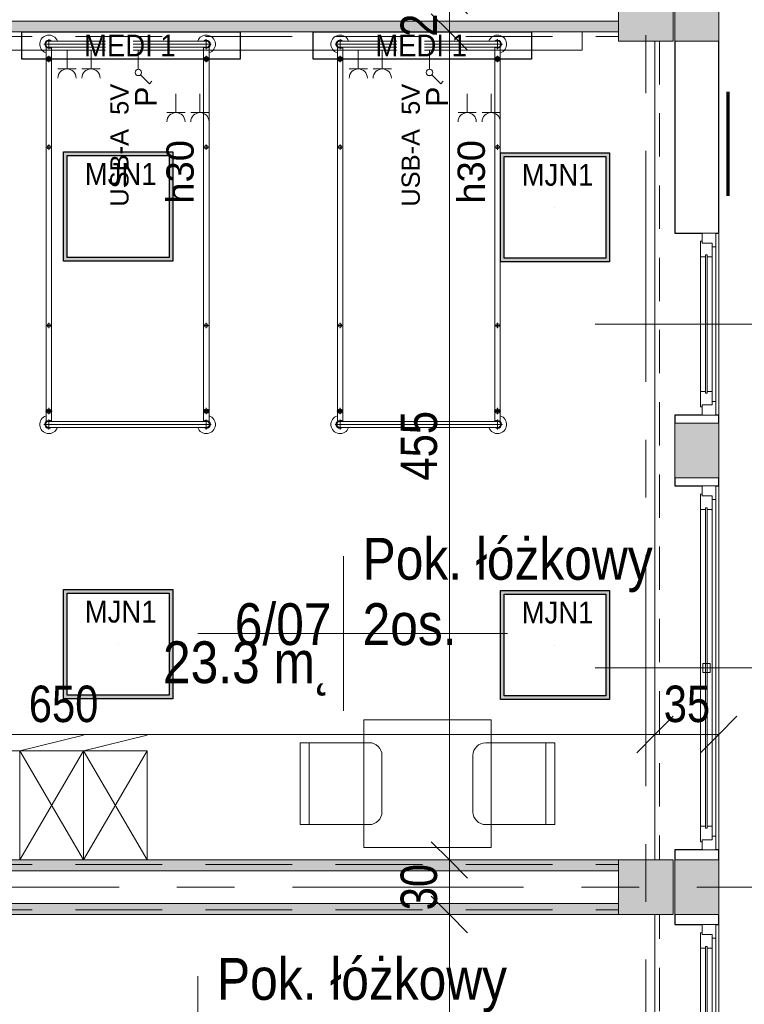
# Model space of a CAD drawing. Header units: centimetres. Extents: x -1631 to 21770, y -8842 to 3590.
# Tile 131 of 142: x 843 to 1241, y 1304 to 1845. Entities that reach past the tile are written whole.
import ezdxf

# ---------------------------------------------------------------- set-up
doc = ezdxf.new("R2010")
doc.units = ezdxf.units.CM
for name, pattern in [('Długa kreska', [142.875, 95.25, -47.625]), ('Oś', [222.25, 127, -31.75, 31.75, -31.75]), ('Ponad', [39.688, 23.813, -15.875]), ('Ukryte', [71.438, 47.625, -23.813])]:
    doc.linetypes.add(name, pattern=pattern)
for name, color, linetype, lineweight in [('A-ANNO-DIMS', 211, 'Continuous', 13), ('A-ANNO-DIMS-100', 211, 'Continuous', 13), ('A-ANNO-NOTE', 131, 'Continuous', 9), ('A-AREA-IDEN', 2, 'Continuous', 13), ('A-DETL', 90, 'Continuous', 9), ('A-DETL-HDLN', 90, 'Ukryte', 9), ('A-FLOR-OVHD', 1, 'Ponad', 9), ('A-GLAZ', 151, 'Continuous', 13), ('A-GLAZ-IDEN', 152, 'Continuous', 13), ('A-WALL', 113, 'Continuous', 13), ('A-WALL-PATT', 111, 'Continuous', 13), ('I-FURN', 30, 'Continuous', 9), ('Q-SPCQ', 91, 'Continuous', 9), ('S-COLS', 52, 'Continuous', 13), ('S-GRID', 1, 'Continuous', 13)]:
    doc.layers.add(name, color=color, linetype=linetype, lineweight=lineweight)
doc.layers.add('E_oprawy', color=12, linetype='Continuous')
doc.styles.add('Arial', font='arial.ttf', dxfattribs={"width": 0.9, "height": 18})
doc.styles.add('Arial Narrow_5', font='ARIALN.TTF', dxfattribs={"height": 20})
doc.styles.add('Arial_11', font='arial.ttf', dxfattribs={"width": 0.85, "height": 23})
doc.styles.add('Arial_13', font='arial.ttf', dxfattribs={"height": 0.2})
doc.styles.add('Arial_4', font='arial.ttf', dxfattribs={"height": 10})
doc.styles.add('Arial_5', font='arial.ttf', dxfattribs={"height": 12})
doc.styles.add('Arial_6', font='arial.ttf', dxfattribs={"height": 15})
doc.dimstyles.new('Diagonal_1_100__0__wewnętrzne', dxfattribs={"dimscale": 30.48, "dimtxt": 20.468619, "dimasz": 0.656168, "dimexe": 0.164042, "dimexo": 0.0625, "dimgap": 0.032808, "dimtad": 1, "dimdec": 0, "dimdsep": 46, "dimtxsty": 'Arial Narrow_5', "dimblk1": 'OBLIQUE', "dimblk2": 'OBLIQUE', "dimsah": 1, "dimcen": 0.09, "dimazin": 0, "dimtfac": 1, "dimtdec": 4, "dimtix": 1, "dimtmove": 0, "dimatfit": 3, "dimfxl": 0, "dimtvp": 1, "dimtolj": 1, "dimtzin": 0, "dimarcsym": 0})

# ---------------------------------------------------------------- blocks, each defined once
blk = doc.blocks.new('M_Concrete-Square-Column - 300 x 300mm-1795931-6_piętro IV __13_80 m_ - stan projektowany')
at = {"layer": 'S-COLS', "lineweight": 9}
blk.add_hatch(color=254, dxfattribs=at).paths.add_polyline_path([(15, -15), (15, 15), (-15, 15), (-15, -15)], flags=0)
for p, q in [((15, 15), (-15, 15)), ((-15, 15), (-15, -15)), ((15, -15), (15, 15)), ((-15, -15), (15, -15))]:
    blk.add_line(p, q, dxfattribs=at)
blk = doc.blocks.new('łóżko 195x90 typ FAMED _102039_ - łóżko 195x90 typ FAMED _102039_-1233017-6_piętro IV __13_80 m_ - stan projektowany')
at = {"layer": 'I-FURN'}
for p, q in [((45.97, 104.25), (-45.98, 104.25)), ((-43.25, 101.53), (-43.25, 106.98)), ((-43.25, 105.95), (43.25, 105.95)), ((43.25, 101.53), (43.25, 106.98)), ((-44.75, -103.1), (-44.75, 102.61)), ((-43.25, 102.55), (43.25, 102.55)), ((-43.25, 95.18), (-43.25, 98.68)), ((-41.75, 102.55), (-41.75, -103.1)), ((41.75, 102.61), (41.75, -103.05)), ((43.25, 95.18), (43.25, 98.68)), ((44.75, -103.1), (44.75, 102.61)), ((-45, 96.93), (-41.5, 96.93)), ((45, 96.93), (41.5, 96.93)), ((-44.75, 49.81), (-41.75, 49.81)), ((-43.25, 48.31), (-43.25, 51.31)), ((44.75, 49.81), (41.75, 49.81)), ((43.25, 48.31), (43.25, 51.31)), ((-44.75, -48.19), (-41.75, -48.19)), ((-43.25, -49.69), (-43.25, -46.69)), ((44.75, -48.19), (41.75, -48.19)), ((43.25, -49.69), (43.25, -46.69)), ((-45, -96.6), (-41.5, -96.6)), ((-43.25, -94.85), (-43.25, -98.35)), ((45, -96.6), (41.5, -96.6)), ((43.25, -94.85), (43.25, -98.35)), ((-43.25, -102.02), (-43.25, -107.47)), ((43.25, -102.02), (43.25, -107.47)), ((-45.98, -104.75), (45.97, -104.75)), ((-43.25, -103.05), (43.25, -103.05)), ((-43.25, -106.45), (43.25, -106.45))]:
    blk.add_line(p, q, dxfattribs=at)
for centre, radius in [((-43.25, 96.93), 1.25), ((-43.25, 96.93), 0.8), ((43.25, 96.93), 1.25), ((43.25, 96.93), 0.8), ((-43.25, 49.81), 1), ((43.25, 49.81), 1), ((-43.25, -48.19), 1), ((43.25, -48.19), 1), ((-43.25, -96.6), 1.25), ((-43.25, -96.6), 0.8), ((43.25, -96.6), 1.25), ((43.25, -96.6), 0.8)]:
    blk.add_circle(centre, radius, dxfattribs=at)
for centre, radius, start, end in [((-43.25, 104.25), 5, 19.8769, 252.5424), ((43.25, 104.25), 5, 287.4576, 160.1231), ((-43.25, 104.25), 2.23, 49.8221, 310.1779), ((-43.25, 104.25), 1.93, 62.0207, 297.9793), ((-43.25, 104.25), 1.7, 90, 270), ((43.25, 104.25), 2.23, 229.8221, 130.1779), ((43.25, 104.25), 1.93, 242.0207, 117.9793), ((43.25, 104.25), 1.7, 270, 90), ((-43.25, -104.75), 5, 107.4576, 340.1231), ((-43.25, -104.75), 2.23, 47.6113, 310.1779), ((43.25, -104.75), 5, 199.8769, 72.5424), ((43.25, -104.75), 2.23, 229.8221, 130.1779), ((-43.25, -104.75), 1.93, 62.0207, 297.9793), ((-43.25, -104.75), 1.7, 90, 270), ((43.25, -104.75), 1.93, 242.0207, 117.9793), ((43.25, -104.75), 1.7, 270, 90)]:
    blk.add_arc(centre, radius, start, end, dxfattribs=at)
blk = doc.blocks.new('Blat - Blat-1285996-6_piętro IV __13_80 m_ - stan projektowany')
at = {"layer": 'I-FURN'}
for p, q in [((0, 0), (70, 0)), ((0, -70), (0, 0)), ((70, 0), (70, -70)), ((70, -70), (0, -70))]:
    blk.add_line(p, q, dxfattribs=at)
blk = doc.blocks.new('Blat - Blat-V4-6_piętro IV __13_80 m_ - stan projektowany')
at = {"layer": 'I-FURN'}
for p, q in [((0, -60), (0, 0)), ((80, 0), (80, -60)), ((80, -60), (0, -60))]:
    blk.add_line(p, q, dxfattribs=at)
blk = doc.blocks.new('szafki szatniowe - szafki bez siedziska-1388320-6_piętro IV __13_80 m_ - stan projektowany')
at = {"layer": 'I-FURN'}
for p, q in [((-17.5, 60), (17.5, 68.63)), ((17.5, 60), (52.5, 68.63)), ((17.5, 0), (-17.5, 60)), ((17.5, 60), (-17.5, 0)), ((-17.5, 60), (17.5, 60)), ((-17.5, 0), (-17.5, 60)), ((52.5, 0), (17.5, 60)), ((52.5, 60), (17.5, 0)), ((17.5, 60), (52.5, 60)), ((17.5, 0), (17.5, 60)), ((17.5, 60), (17.5, 0)), ((52.5, 60), (52.5, 0))]:
    blk.add_line(p, q, dxfattribs=at)
blk = doc.blocks.new('krzesło - krzesło-1270919-6_piętro IV __13_80 m_ - stan projektowany')
at = {"layer": 'I-FURN'}
for p, q in [((-15.5, 22.5), (15.5, 22.5)), ((-22.5, -22.5), (-22.5, 15.5)), ((22.5, 15.5), (22.5, -22.5)), ((22.5, -17.5), (-22.5, -17.5)), ((22.5, -22.5), (-22.5, -22.5))]:
    blk.add_line(p, q, dxfattribs=at)
for centre, start, end in [((-15.5, 15.5), 90, 180), ((15.5, 15.5), 360, 90)]:
    blk.add_arc(centre, 7, start, end, dxfattribs=at)
blk = doc.blocks.new('krzesło - krzesło-823058-6_piętro IV __13_80 m_ - stan projektowany')
at = {"layer": 'I-FURN'}
for p, q in [((-22.5, 22.5), (-22.5, -15.5)), ((22.5, 22.5), (-22.5, 22.5)), ((22.5, -15.5), (22.5, 22.5)), ((22.5, 17.5), (-22.5, 17.5)), ((-15.5, -22.5), (15.5, -22.5))]:
    blk.add_line(p, q, dxfattribs=at)
for centre, start, end in [((-15.5, -15.5), 180, 270), ((15.5, -15.5), 270, 0)]:
    blk.add_arc(centre, 7, start, end, dxfattribs=at)
blk = doc.blocks.new('Panel Gazowo Oswietleniowy 2 - Type 1-2423792-6_piętro IV __13_80 m_ - stan projektowany')
at = {"layer": 'Q-SPCQ'}
for p, q in [((-112.5, 47.33), (-102.5, 47.33)), ((-107.5, 47.33), (-107.5, 37)), ((-99.33, 47.33), (-89.33, 47.33)), ((-94.33, 47.33), (-94.33, 37)), ((47.5, 47.33), (57.5, 47.33)), ((52.5, 47.33), (52.5, 37)), ((60.67, 47.33), (70.67, 47.33)), ((65.67, 47.33), (65.67, 37)), ((-79.82, 31.43), (-81.13, 30.12)), ((-74.88, 26.48), (-79.82, 31.43)), ((80.18, 31.43), (78.87, 30.12)), ((85.12, 26.48), (80.18, 31.43)), ((-73.64, 13), (-73.64, 23.5)), ((-66.13, 23.33), (-56.13, 23.33)), ((-61.13, 23.33), (-61.13, 13)), ((-52.67, 23.33), (-42.67, 23.33)), ((-47.67, 23.33), (-47.67, 13)), ((-39.5, 23.33), (-29.5, 23.33)), ((-34.5, 23.33), (-34.5, 13)), ((86.36, 13), (86.36, 23.5)), ((93.87, 23.33), (103.87, 23.33)), ((98.87, 23.33), (98.87, 13)), ((107.33, 23.33), (117.33, 23.33)), ((112.33, 23.33), (112.33, 13)), ((120.5, 23.33), (130.5, 23.33)), ((125.5, 23.33), (125.5, 13)), ((-157.5, 3), (-157.5, 13)), ((-157.5, 13), (182.5, 13)), ((182.5, 13), (182.5, 3))]:
    blk.add_line(p, q, dxfattribs=at)
for centre in [(-73.64, 25.25), (86.36, 25.25)]:
    blk.add_circle(centre, 1.75, dxfattribs=at)
for centre, end in [((-107.5, 52.33), 0), ((-94.33, 52.33), 0), ((52.5, 52.33), 0), ((65.67, 52.33), 0), ((-61.13, 28.33), 360), ((-47.67, 28.33), 360), ((-34.5, 28.33), 360), ((98.87, 28.33), 360), ((112.33, 28.33), 360), ((125.5, 28.33), 360)]:
    blk.add_arc(centre, 5, 180, end, dxfattribs=at)
blk = doc.blocks.new('Okno - automatyczna etykieta - 100x165 _projektowane_-2415065-6_piętro IV __13_80 m_ - stan projektowany')
at = {"layer": 'A-GLAZ'}
for p, q in [((-50, -3), (-44.5, -3)), ((-50, -10.5), (-50, -3)), ((-45.5, -2), (-37, -2)), ((-45.5, -3), (-45.5, -2)), ((-44.5, -3), (-45.5, -3)), ((-44.5, -8.5), (-44.5, -3)), ((-44.5, -3), (-44.5, -8.5)), ((-38, -5.75), (-38, -4.75)), ((-38, -4.75), (38, -4.75)), ((-38, -4.75), (-38, -5.75)), ((-37, -4.75), (-38, -4.75)), ((-37, -2), (-37, -4.75)), ((37, -2), (-37, -2)), ((37, -2), (45.5, -2)), ((37, -4.75), (37, -2)), ((38, -4.75), (37, -4.75)), ((38, -4.75), (38, -5.75)), ((38, -5.75), (38, -4.75)), ((44.5, -3), (44.5, -8.5)), ((45.5, -3), (44.5, -3)), ((44.5, -3), (50, -3)), ((44.5, -8.5), (44.5, -3)), ((45.5, -2), (45.5, -3)), ((50, -3), (50, -10.5)), ((-42.5, -10.5), (-50, -10.5)), ((-50, -10.5), (50, -10.5)), ((-37, -8.5), (-44.5, -8.5)), ((-44.5, -8.5), (-42.5, -8.5)), ((-42.5, -8.5), (-42.5, -10.5)), ((42.5, -10.5), (-42.5, -10.5)), ((38, -5.75), (-38, -5.75)), ((-38, -5.75), (-37, -5.75)), ((-37, -5.75), (-37, -8.5)), ((37, -8.5), (-37, -8.5)), ((37, -5.75), (38, -5.75)), ((37, -8.5), (37, -5.75)), ((44.5, -8.5), (37, -8.5)), ((42.5, -8.5), (44.5, -8.5)), ((42.5, -10.5), (42.5, -8.5)), ((50, -10.5), (42.5, -10.5))]:
    blk.add_line(p, q, dxfattribs=at)
blk = doc.blocks.new('Okno - automatyczna etykieta - 200x165 _projektowane_-2617392-6_piętro IV __13_80 m_ - stan projektowany')
at = {"layer": 'A-GLAZ'}
for p, q in [((-92.5, 10.5), (-100, 10.5)), ((-100, 10.5), (-100, 3)), ((-100, 10.5), (100, 10.5)), ((-87, 8.5), (-94.5, 8.5)), ((-94.5, 8.5), (-94.5, 3)), ((-94.5, 3), (-94.5, 8.5)), ((-94.5, 8.5), (-92.5, 8.5)), ((-92.5, 8.5), (-92.5, 10.5)), ((92.5, 10.5), (-92.5, 10.5)), ((88, 5.75), (-88, 5.75)), ((-88, 5.75), (-88, 4.75)), ((-88, 4.75), (-88, 5.75)), ((-88, 5.75), (-87, 5.75)), ((-87, 5.75), (-87, 8.5)), ((87, 8.5), (-87, 8.5)), ((2.5, 7.25), (-2.5, 7.25)), ((-2.5, 7.25), (-2.5, 3.25)), ((2.5, 3.25), (2.5, 7.25)), ((94.5, 8.5), (87, 8.5)), ((87, 8.5), (87, 5.75)), ((87, 5.75), (88, 5.75)), ((88, 4.75), (88, 5.75)), ((88, 5.75), (88, 4.75)), ((100, 10.5), (92.5, 10.5)), ((92.5, 10.5), (92.5, 8.5)), ((92.5, 8.5), (94.5, 8.5)), ((94.5, 3), (94.5, 8.5)), ((94.5, 8.5), (94.5, 3)), ((100, 3), (100, 10.5)), ((-100, 3), (-94.5, 3)), ((-94.5, 3), (-95.5, 3)), ((-95.5, 3), (-95.5, 2)), ((-95.5, 2), (-87, 2)), ((-88, 4.75), (88, 4.75)), ((-87, 4.75), (-88, 4.75)), ((-87, 2), (-87, 4.75)), ((87, 2), (-87, 2)), ((-2.5, 3.25), (2.5, 3.25)), ((87, 4.75), (87, 2)), ((88, 4.75), (87, 4.75)), ((87, 2), (95.5, 2)), ((95.5, 3), (94.5, 3)), ((94.5, 3), (100, 3)), ((95.5, 2), (95.5, 3))]:
    blk.add_line(p, q, dxfattribs=at)
blk = doc.blocks.new('DIMBLOCK124-6_piętro IV __13_80 m_ - stan projektowany')
at = {"layer": 'A-ANNO-DIMS-100', "transparency": 16777216}
for p, q in [((1079.48, 1353.33), (1069.48, 1363.33)), ((1074.48, 1353.33), (1084.48, 1353.33)), ((1079.48, 1353.33), (1074.48, 1353.33)), ((1079.48, 1015.83), (1079.48, 1353.33)), ((1079.48, 1353.33), (1089.48, 1343.33)), ((1079.48, 1015.83), (1069.48, 1025.83)), ((1074.48, 1015.83), (1084.48, 1015.83)), ((1079.48, 1015.83), (1074.48, 1015.83)), ((1079.48, 1015.83), (1089.48, 1005.83))]:
    blk.add_line(p, q, dxfattribs=at)
at = {"layer": 'A-ANNO-DIMS-100', "color": 0, "transparency": 16777216, "insert": (1052.64, 1165.57), "char_height": 20, "width": 45.6158, "attachment_point": 1, "rotation": 90, "line_spacing_factor": 0.974696, "style": 'Arial Narrow_5'}
blk.add_mtext('338', dxfattribs=at)
blk = doc.blocks.new('_Oblique')
at = {"color": 0, "linetype": 'ByBlock', "lineweight": -2}
blk.add_line((-0.5, -0.5), (0.5, 0.5), dxfattribs=at)
blk = doc.blocks.new('DIMBLOCK125-6_piętro IV __13_80 m_ - stan projektowany')
at = {"layer": 'A-ANNO-DIMS-100', "transparency": 16777216}
for p, q in [((1079.48, 1383.33), (1069.48, 1393.33)), ((1074.48, 1383.33), (1084.48, 1383.33)), ((1079.48, 1383.33), (1074.48, 1383.33)), ((1079.48, 1353.33), (1079.48, 1383.33)), ((1079.48, 1383.33), (1089.48, 1373.33)), ((1079.48, 1353.33), (1069.48, 1363.33)), ((1074.48, 1353.33), (1084.48, 1353.33)), ((1079.48, 1353.33), (1074.48, 1353.33)), ((1079.48, 1353.33), (1089.48, 1343.33))]:
    blk.add_line(p, q, dxfattribs=at)
at = {"layer": 'A-ANNO-DIMS-100', "color": 0, "transparency": 16777216, "insert": (1052.64, 1355.65), "char_height": 20, "width": 30.4105, "attachment_point": 1, "rotation": 90, "line_spacing_factor": 0.974696, "style": 'Arial Narrow_5'}
blk.add_mtext('30', dxfattribs=at)
blk = doc.blocks.new('DIMBLOCK126-6_piętro IV __13_80 m_ - stan projektowany')
at = {"layer": 'A-ANNO-DIMS-100', "transparency": 16777216}
for p, q in [((1079.48, 1838.33), (1069.48, 1848.33)), ((1074.48, 1838.33), (1084.48, 1838.33)), ((1079.48, 1838.33), (1074.48, 1838.33)), ((1079.48, 1383.33), (1079.48, 1838.33)), ((1079.48, 1838.33), (1089.48, 1828.33)), ((1079.48, 1383.33), (1069.48, 1393.33)), ((1074.48, 1383.33), (1084.48, 1383.33)), ((1079.48, 1383.33), (1074.48, 1383.33)), ((1079.48, 1383.33), (1089.48, 1373.33))]:
    blk.add_line(p, q, dxfattribs=at)
at = {"layer": 'A-ANNO-DIMS-100', "color": 0, "transparency": 16777216, "insert": (1052.64, 1591.82), "char_height": 20, "width": 45.6158, "attachment_point": 1, "rotation": 90, "line_spacing_factor": 0.974696, "style": 'Arial Narrow_5'}
blk.add_mtext('455', dxfattribs=at)
blk = doc.blocks.new('DIMBLOCK127-6_piętro IV __13_80 m_ - stan projektowany')
at = {"layer": 'A-ANNO-DIMS-100', "transparency": 16777216}
for p, q in [((1079.48, 1858.33), (1069.48, 1868.33)), ((1074.48, 1858.33), (1084.48, 1858.33)), ((1079.48, 1858.33), (1074.48, 1858.33)), ((1079.48, 1838.33), (1079.48, 1858.33)), ((1079.48, 1858.33), (1089.48, 1848.33)), ((1079.48, 1838.33), (1069.48, 1848.33)), ((1074.48, 1838.33), (1084.48, 1838.33)), ((1079.48, 1838.33), (1074.48, 1838.33)), ((1079.48, 1838.33), (1089.48, 1828.33))]:
    blk.add_line(p, q, dxfattribs=at)
at = {"layer": 'A-ANNO-DIMS-100', "color": 0, "transparency": 16777216, "insert": (1052.64, 1835.65), "char_height": 20, "width": 30.4105, "attachment_point": 1, "rotation": 90, "line_spacing_factor": 0.974696, "style": 'Arial Narrow_5'}
blk.add_mtext('20', dxfattribs=at)
blk = doc.blocks.new('DIMBLOCK131-6_piętro IV __13_80 m_ - stan projektowany')
at = {"layer": 'A-ANNO-DIMS-100', "transparency": 16777216}
for p, q in [((1192.38, 1452.25), (1202.38, 1462.25)), ((1227.38, 1452.25), (1237.38, 1462.25)), ((1192.38, 1447.25), (1192.38, 1457.25)), ((1227.38, 1447.25), (1227.38, 1457.25)), ((1192.38, 1452.25), (1182.38, 1442.25)), ((1227.38, 1452.25), (1192.38, 1452.25)), ((1192.38, 1452.25), (1192.38, 1447.25)), ((1227.38, 1452.25), (1217.38, 1442.25)), ((1227.38, 1452.25), (1227.38, 1447.25))]:
    blk.add_line(p, q, dxfattribs=at)
at = {"layer": 'A-ANNO-DIMS-100', "color": 0, "transparency": 16777216, "insert": (1197.21, 1479.1), "char_height": 20, "width": 30.4105, "attachment_point": 1, "line_spacing_factor": 0.974696, "style": 'Arial Narrow_5'}
blk.add_mtext('35', dxfattribs=at)
blk = doc.blocks.new('DIMBLOCK132-6_piętro IV __13_80 m_ - stan projektowany')
at = {"layer": 'A-ANNO-DIMS-100', "transparency": 16777216}
for p, q in [((542.38, 1452.25), (552.38, 1462.25)), ((1192.38, 1452.25), (1202.38, 1462.25)), ((542.38, 1447.25), (542.38, 1457.25)), ((1192.38, 1447.25), (1192.38, 1457.25)), ((542.38, 1452.25), (532.38, 1442.25)), ((1192.38, 1452.25), (542.38, 1452.25)), ((542.38, 1452.25), (542.38, 1447.25)), ((1192.38, 1452.25), (1182.38, 1442.25)), ((1192.38, 1452.25), (1192.38, 1447.25))]:
    blk.add_line(p, q, dxfattribs=at)
at = {"layer": 'A-ANNO-DIMS-100', "color": 0, "transparency": 16777216, "insert": (848.37, 1479.1), "char_height": 20, "width": 45.6158, "attachment_point": 1, "line_spacing_factor": 0.974696, "style": 'Arial Narrow_5'}
blk.add_mtext('650', dxfattribs=at)
blk = doc.blocks.new('METKA_POMIESZCZENIA2 - Rozbudowana - bez ramki-2396678-6_piętro IV __13_80 m_ - stan projektowany')
at = {"layer": 'A-AREA-IDEN'}
for p, q in [((0, 0.425), (0, 0)), ((0.0976, 0), (-0.8, 0)), ((-0.8, 0), (0.9, 0)), ((0, 0), (0, -0.425))]:
    blk.add_line(p, q, dxfattribs=at)
blk = doc.blocks.new('Okno_PG_typ 100 - metka _wys_parapetu-2491532-6_piętro IV __13_80 m_ - stan projektowany')
at = {"layer": 'A-GLAZ-IDEN'}
blk.add_line((0, -1.8946), (0, 0.3677), dxfattribs=at)
blk.add_circle((0, 0.0677), 0.3, dxfattribs=at)
at = {"layer": 'A-GLAZ-IDEN', "insert": (0.5622, -1.0037), "char_height": 0.2, "width": 0.4949, "attachment_point": 1, "rotation": 90, "line_spacing_factor": 0.936439, "style": 'Arial_13'}
blk.add_mtext('\\pxt6.35,12.7,19.05,25.4,31.75,38.1,44.45,50.8,57.15,63.5,69.85,76.2,82.55,88.9,95.25,101.6,107.95,114.3,120.65,127,133.35,139.7,146.05,152.4,158.75,165.1,171.45,177.8,184.15,190.5,196.85,203.2;{hp=}', dxfattribs=at)
blk = doc.blocks.new('MEDI_1')
at = {"layer": 'E_oprawy'}
blk.add_lwpolyline([(0, 0), (0, 15), (120, 15), (120, 0)], close=True, dxfattribs=at)
at = {"layer": 'E_oprawy', "color": 4, "style": 'Arial', "width": 0.9}
blk.add_text('MEDI 1', height=12, rotation=180, dxfattribs=at).set_placement((85.78, 13.45))
blk = doc.blocks.new('MJN1')
at = {"layer": 'E_oprawy', "linetype": 'ByBlock'}
h = blk.add_hatch(color=256, dxfattribs=at)
h.paths.add_polyline_path([(-30, -30), (-30, 30), (30, 30), (30, -30)])
h.paths.add_polyline_path([(-28, -28), (-28, 28), (28, 28), (28, -28)], flags=16)
for points in [[(-30, -30), (-30, 30), (30, 30), (30, -30)], [(-28, -28), (-28, 28), (28, 28), (28, -28)]]:
    blk.add_lwpolyline(points, close=True, dxfattribs=at)
blk.add_circle((0, 0), 0.0000001, dxfattribs=at)
at = {"layer": 'E_oprawy', "color": 4, "style": 'Arial', "width": 0.9}
blk.add_text('MJN1', height=12, dxfattribs=at).set_placement((-18.29, 11.9))

msp = doc.modelspace()

# ---------------------------------------------------------------- hatches: boundary and pattern name
at = {"layer": 'A-WALL-PATT'}
h = msp.add_hatch(color=9, dxfattribs=at)
h.paths.add_polyline_path([(1203.38, 393.33), (1227.38, 393.33), (1227.38, 423.33), (1203.38, 423.33), (1203.38, 419.08)], flags=0)
h.paths.add_polyline_path([(1203.38, 633.33), (1227.38, 633.33), (1227.38, 663.33), (1203.38, 663.33)], flags=0)
h.paths.add_polyline_path([(1227.38, 873.33), (1227.38, 903.33), (1203.38, 903.33), (1203.38, 873.33)], flags=0)
h.paths.add_polyline_path([(1203.38, 1113.33), (1227.38, 1113.33), (1227.38, 1143.33), (1203.38, 1143.33)], flags=0)
h.paths.add_polyline_path([(1227.38, 1353.33), (1227.38, 1383.33), (1203.38, 1383.33), (1203.38, 1353.33)], flags=0)
h.paths.add_polyline_path([(1227.38, 1593.33), (1227.38, 1623.33), (1203.38, 1623.33), (1203.38, 1593.33)], flags=0)
h.paths.add_polyline_path([(1227.38, 1833.33), (1227.38, 1863.33), (1203.38, 1863.33), (1203.38, 1833.33)], flags=0)
h.paths.add_polyline_path([(1227.38, 2073.33), (1227.38, 2103.33), (1203.38, 2103.33), (1203.38, 2073.33)], flags=0)
h.paths.add_polyline_path([(1203.38, 2313.33), (1227.38, 2313.33), (1227.38, 2343.33), (1203.38, 2343.33)], flags=0)
h.paths.add_polyline_path([(1227.38, 2553.33), (1227.38, 2583.33), (1203.38, 2583.33), (1203.38, 2553.33)], flags=0)
h.paths.add_polyline_path([(1227.38, 2793.33), (1227.38, 2824.33), (1203.38, 2824.33), (1203.38, 2793.33)], flags=0)
for points in [[(1172.38, 1838.33), (1172.38, 1844.33), (602.38, 1844.33), (602.38, 1838.33), (1100.2, 1838.33)], [(1172.38, 1377.33), (1172.38, 1383.33), (775.38, 1383.33), (775.38, 1377.33), (1100.2, 1377.33)], [(1172.38, 1353.33), (1172.38, 1359.33), (775.38, 1359.33), (775.38, 1353.33), (1100.2, 1353.33)]]:
    msp.add_hatch(color=9, dxfattribs=at).paths.add_polyline_path(points, flags=0)

# ---------------------------------------------------------------- linework, layer by layer
at = {"layer": 'A-DETL', "linetype": 'Długa kreska', "lineweight": 70}
msp.add_line((1232.38, 1948.33), (1232.38, 1748.33), dxfattribs=at)
at = {"layer": 'A-DETL-HDLN'}
for p, q in [((-1197.62, 1380.83), (1172.38, 1380.83)), ((-1197.62, 1355.83), (1172.38, 1355.83))]:
    msp.add_line(p, q, dxfattribs=at)
at = {"layer": 'A-FLOR-OVHD'}
for p, q in [((1194.88, 1833.33), (1194.88, 1383.33)), ((1194.88, 903.33), (1194.88, 1353.33))]:
    msp.add_line(p, q, dxfattribs=at)
at = {"layer": 'A-WALL', "lineweight": 9}
for p, q in [((1227.38, 1833.33), (1227.38, 1863.33)), ((1203.38, 1852.33), (1203.38, 1833.33)), ((1172.38, 1844.33), (602.38, 1844.33)), ((602.38, 1838.33), (1172.38, 1838.33)), ((1192.38, 1383.33), (1192.38, 1833.33)), ((1227.38, 1727.83), (1227.38, 1627.83)), ((1203.38, 1623.33), (1203.38, 1593.33)), ((1227.38, 1593.33), (1227.38, 1623.33)), ((1227.38, 1588.83), (1227.38, 1388.83)), ((1172.38, 1383.33), (763.38, 1383.33)), ((1203.38, 1383.33), (1203.38, 1353.33)), ((1227.38, 1353.33), (1227.38, 1383.33)), ((775.38, 1377.33), (1172.38, 1377.33)), ((1172.38, 1359.33), (775.38, 1359.33)), ((763.38, 1353.33), (1172.38, 1353.33)), ((1192.38, 1015.83), (1192.38, 1353.33)), ((1227.38, 1347.83), (1227.38, 1147.83))]:
    msp.add_line(p, q, dxfattribs=at)
at = {"layer": 'A-WALL'}
for p, q in [((1203.38, 1833.33), (1227.38, 1833.33)), ((1227.38, 1623.33), (1203.38, 1623.33)), ((1203.38, 1593.33), (1227.38, 1593.33)), ((1227.38, 1383.33), (1203.38, 1383.33)), ((1203.38, 1353.33), (1227.38, 1353.33))]:
    msp.add_line(p, q, dxfattribs=at)
at = {"layer": 'A-WALL', "color": 7, "lineweight": 25}
for p, q in [((1203.38, 1833.33), (1203.38, 1727.83)), ((1227.38, 1727.83), (1227.38, 1833.33)), ((1203.38, 1727.83), (1218.38, 1727.83)), ((1225.88, 1727.83), (1227.38, 1727.83)), ((1218.38, 1627.83), (1203.38, 1627.83)), ((1203.38, 1627.83), (1203.38, 1623.33)), ((1227.38, 1627.83), (1225.88, 1627.83)), ((1227.38, 1623.33), (1227.38, 1627.83)), ((1203.38, 1593.33), (1203.38, 1588.83)), ((1227.38, 1588.83), (1227.38, 1593.33)), ((1203.38, 1588.83), (1218.38, 1588.83)), ((1225.88, 1588.83), (1227.38, 1588.83)), ((1218.38, 1388.83), (1203.38, 1388.83)), ((1203.38, 1388.83), (1203.38, 1383.33)), ((1227.38, 1388.83), (1225.88, 1388.83)), ((1227.38, 1383.33), (1227.38, 1388.83)), ((1203.38, 1353.33), (1203.38, 1347.83)), ((1227.38, 1347.83), (1227.38, 1353.33)), ((1203.38, 1347.83), (1218.38, 1347.83)), ((1225.88, 1347.83), (1227.38, 1347.83))]:
    msp.add_line(p, q, dxfattribs=at)
at = {"layer": 'S-GRID', "linetype": 'Oś'}
for p, q in [((1187.38, 2884.27), (1187.38, 27.13)), ((1342.46, 1368.33), (-1368.76, 1368.33))]:
    msp.add_line(p, q, dxfattribs=at)

# ---------------------------------------------------------------- block references
at = {"layer": 'A-AREA-IDEN', "xscale": 99.99999999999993, "yscale": 99.99999999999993, "zscale": 99.99999999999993}
for p in [(1021.33, 1507.84), (941.33, 1276.99)]:
    msp.add_blockref('METKA_POMIESZCZENIA2 - Rozbudowana - bez ramki-2396678-6_piętro IV __13_80 m_ - stan projektowany', p, dxfattribs=at)
at = {"layer": 'A-GLAZ'}
for name, p, rotation in [('Okno - automatyczna etykieta - 100x165 _projektowane_-2415065-6_piętro IV __13_80 m_ - stan projektowany', (1215.38, 1677.83), 89.99999999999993), ('Okno - automatyczna etykieta - 200x165 _projektowane_-2617392-6_piętro IV __13_80 m_ - stan projektowany', (1215.38, 1488.83), 269.9999999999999), ('Okno - automatyczna etykieta - 200x165 _projektowane_-2617392-6_piętro IV __13_80 m_ - stan projektowany', (1215.38, 1247.83), 269.9999999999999)]:
    msp.add_blockref(name, p, dxfattribs=dict(at, rotation=rotation))
at = {"layer": 'A-GLAZ-IDEN', "xscale": 99.99999999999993, "yscale": 99.99999999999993, "zscale": 99.99999999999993}
for p, rotation in [((1348.94, 1677.83), 270.0000000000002), ((1348.94, 1488.83), 270.0000000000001)]:
    msp.add_blockref('Okno_PG_typ 100 - metka _wys_parapetu-2491532-6_piętro IV __13_80 m_ - stan projektowany', p, dxfattribs=dict(at, rotation=rotation))
at = {"layer": 'E_oprawy'}
for p in [(1137.46, 1741.93), (897.45, 1501.87), (1137.46, 1501.41)]:
    msp.add_blockref('MJN1', p, dxfattribs=at)
at = {"layer": 'I-FURN'}
for name, p, rotation in [('łóżko 195x90 typ FAMED _102039_ - łóżko 195x90 typ FAMED _102039_-1233017-6_piętro IV __13_80 m_ - stan projektowany', (902.63, 1726.88), 180), ('łóżko 195x90 typ FAMED _102039_ - łóżko 195x90 typ FAMED _102039_-1233017-6_piętro IV __13_80 m_ - stan projektowany', (1062.63, 1726.88), 180), ('Blat - Blat-1285996-6_piętro IV __13_80 m_ - stan projektowany', (1102.38, 1460.22), 270.0000000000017), ('krzesło - krzesło-1270919-6_piętro IV __13_80 m_ - stan projektowany', (1019.88, 1425.22), 270.0000000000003), ('krzesło - krzesło-823058-6_piętro IV __13_80 m_ - stan projektowany', (1114.88, 1425.22), 270.0000000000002), ('Blat - Blat-V4-6_piętro IV __13_80 m_ - stan projektowany', (843.38, 1383.33), 180)]:
    msp.add_blockref(name, p, dxfattribs=dict(at, rotation=rotation))
msp.add_blockref('szafki szatniowe - szafki bez siedziska-1388320-6_piętro IV __13_80 m_ - stan projektowany', (860.88, 1383.33), dxfattribs=at)
at = {"layer": 'Q-SPCQ', "rotation": 180}
msp.add_blockref('Panel Gazowo Oswietleniowy 2 - Type 1-2423792-6_piętro IV __13_80 m_ - stan projektowany', (994.88, 1841.33), dxfattribs=at)
at = {"layer": 'S-COLS', "lineweight": 9}
for p in [(1187.38, 1848.33), (1187.38, 1368.33)]:
    msp.add_blockref('M_Concrete-Square-Column - 300 x 300mm-1795931-6_piętro IV __13_80 m_ - stan projektowany', p, dxfattribs=at)

# ---------------------------------------------------------------- texts
at = {"layer": 'A-AREA-IDEN', "char_height": 23, "line_spacing_factor": 0.936439, "style": 'Arial_11'}
for s, insert, width, attachment_point in [('\\pt84.99995,169.9999,255.00008,340.00003,424.99998,509.99993,595.00011,680.00006,765.00001,849.99996,934.99991,1020.00009,1105.00004,1189.99999,1274.99994,1359.99989,1445.00007,1530.00002,1614.99997,1699.99992,1785.0001,1870.00005,1955,2039.99995,2124.9999,2210.00008,2295.00003,2379.99998,2464.99993,2550.00011,2635.00006,2720.00001;Pok. łóżkowy\\P2os.', (1031.76, 1501.06), 156.91, 7), ('\\pxqr,t3.69565,7.3913,11.08696,14.78261,18.47826,22.17391,25.86957,29.56522,33.26087,36.95652,40.65217,44.34783,48.04348,51.73913,55.43478,59.13043,62.82609,66.52174,70.21739,73.91304,77.6087,81.30435,85,88.69565,92.3913,96.08696,99.78261,103.47826,107.17391,110.86957,114.56522,118.26087;{6/07}', (1014.68, 1501.06), 52.87, 9), ('\\pt84.99995,169.9999,255.00008,340.00003,424.99998,509.99993,595.00011,680.00006,765.00001,849.99996,934.99991,1020.00009,1105.00004,1189.99999,1274.99994,1359.99989,1445.00007,1530.00002,1614.99997,1699.99992,1785.0001,1870.00005,1955,2039.99995,2124.9999,2210.00008,2295.00003,2379.99998,2464.99993,2550.00011,2635.00006,2720.00001;23.3 m˛', (1014.68, 1503.45), 91.63, 3), ('\\pt84.99995,169.9999,255.00008,340.00003,424.99998,509.99993,595.00011,680.00006,765.00001,849.99996,934.99991,1020.00009,1105.00004,1189.99999,1274.99994,1359.99989,1445.00007,1530.00002,1614.99997,1699.99992,1785.0001,1870.00005,1955,2039.99995,2124.9999,2210.00008,2295.00003,2379.99998,2464.99993,2550.00011,2635.00006,2720.00001;Pok. łóżkowy\\P1os.', (951.76, 1270.21), 156.91, 7)]:
    msp.add_mtext(s, dxfattribs=dict(at, insert=insert, width=width, attachment_point=attachment_point))

# ---------------------------------------------------------------- dimensions: what is measured, and where the dimension line sits
at = {"layer": 'A-ANNO-DIMS'}
for base, p1, p2, override, picture, middle in [((542.38, 1452.25), (1192.38, 1447.25), (542.38, 1447.25), {"dimpost": '<>', "dimfxl": 650}, 'DIMBLOCK132-6_piętro IV __13_80 m_ - stan projektowany', (867.38, 1463.46)), ((1192.38, 1452.25), (1227.38, 1447.25), (1192.38, 1447.25), {"dimpost": '<>', "dimfxl": 35}, 'DIMBLOCK131-6_piętro IV __13_80 m_ - stan projektowany', (1209.88, 1463.46))]:
    dim = msp.add_linear_dim(base=base, p1=p1, p2=p2, dimstyle='Diagonal_1_100__0__wewnętrzne', override=override, dxfattribs=at)
    dim.commit()
    dim.dimension.update_dxf_attribs({"geometry": picture, "text_midpoint": middle})
for base, p1, p2, override, picture, middle in [((1079.48, 1383.33), (1074.48, 1353.33), (1074.48, 1383.33), {"dimpost": '<>', "dimfxl": 30}, 'DIMBLOCK125-6_piętro IV __13_80 m_ - stan projektowany', (1068.27, 1368.33)), ((1079.48404441, 1353.32555458), (1074.48404441, 1015.82555458), (1074.48404441, 1353.32555458), {"dimpost": '<>', "dimfxl": 337.5}, 'DIMBLOCK124-6_piętro IV __13_80 m_ - stan projektowany', (1068.2725846, 1184.57555458))]:
    dim = msp.add_linear_dim(base=base, p1=p1, p2=p2, angle=90, dimstyle='Diagonal_1_100__0__wewnętrzne', override=override, dxfattribs=at)
    dim.commit()
    dim.dimension.update_dxf_attribs({"geometry": picture, "text_midpoint": middle})

# ---------------------------------------------------------------- next in the draw order: texts
at = {"layer": 'A-ANNO-NOTE', "lineweight": 13, "rotation": 90, "line_spacing_factor": 0.936439, "bg_fill": 3, "box_fill_scale": 1.25, "bg_fill_color": 256, "bg_fill_true_color": 13158600, "bg_fill_transparency": 0}
for s, insert, char_height, width, attachment_point, style in [('\\pxqc,t12.7,25.4,38.1,50.8,63.5,76.2,88.9,101.6,114.3,127,139.7,152.4,165.1,177.8,190.5,203.2,215.9,228.6,241.3,254,266.7,279.4,292.1,304.8,317.5,330.2,342.9,355.6,368.3,381,393.7,406.4;{USB-A  5V}', (898.25, 1776.09), 10, 113.1, 5, 'Arial_4'), ('\\pxqc,t12.7,25.4,38.1,50.8,63.5,76.2,88.9,101.6,114.3,127,139.7,152.4,165.1,177.8,190.5,203.2,215.9,228.6,241.3,254,266.7,279.4,292.1,304.8,317.5,330.2,342.9,355.6,368.3,381,393.7,406.4;{USB-A  5V}', (1058.25, 1776.09), 10, 113.1, 5, 'Arial_4'), ('\\pxt8.46667,16.93333,25.4,33.86667,42.33333,50.8,59.26667,67.73333,76.2,84.66667,93.13333,101.6,110.06667,118.53333,127,135.46667,143.93333,152.4,160.86667,169.33333,177.8,186.26667,194.73333,203.2,211.66667,220.13333,228.6,237.06667,245.53333,254,262.46667,270.93333;{h30}', (923.95, 1743.98), 15, 36.764, 1, 'Arial_6'), ('\\pxt8.46667,16.93333,25.4,33.86667,42.33333,50.8,59.26667,67.73333,76.2,84.66667,93.13333,101.6,110.06667,118.53333,127,135.46667,143.93333,152.4,160.86667,169.33333,177.8,186.26667,194.73333,203.2,211.66667,220.13333,228.6,237.06667,245.53333,254,262.46667,270.93333;{h30}', (1083.95, 1743.98), 15, 36.764, 1, 'Arial_6')]:
    msp.add_mtext(s, dxfattribs=dict(at, insert=insert, char_height=char_height, width=width, attachment_point=attachment_point, style=style))

# ---------------------------------------------------------------- next in the draw order: linework, layer by layer
at = {"layer": 'A-DETL-HDLN'}
msp.add_line((-1197.62, 1835.83), (1172.38, 1835.83), dxfattribs=at)

# ---------------------------------------------------------------- next in the draw order: block references
at = {"layer": 'E_oprawy', "rotation": 180}
for p in [(964.55, 1838.32), (1124.55, 1838.32)]:
    msp.add_blockref('MEDI_1', p, dxfattribs=at)
at = {"layer": 'E_oprawy'}
msp.add_blockref('MJN1', (897.45, 1742.39), dxfattribs=at)

# ---------------------------------------------------------------- next in the draw order: texts
at = {"layer": 'A-ANNO-NOTE', "lineweight": 13, "char_height": 12, "width": 12.019, "attachment_point": 5, "rotation": 90, "line_spacing_factor": 0.936439, "style": 'Arial_5'}
for insert in [(912.63, 1802.73), (1072.63, 1802.73)]:
    msp.add_mtext('\\pxqc,t10.58333,21.16667,31.75,42.33333,52.91667,63.5,74.08333,84.66667,95.25,105.83333,116.41667,127,137.58333,148.16667,158.75,169.33333,179.91667,190.5,201.08333,211.66667,222.25,232.83333,243.41667,254,264.58333,275.16667,285.75,296.33333,306.91667,317.5,328.08333,338.66667;{P}', dxfattribs=dict(at, insert=insert))

# ---------------------------------------------------------------- next in the draw order: dimensions: what is measured, and where the dimension line sits
at = {"layer": 'A-ANNO-DIMS'}
for base, p1, p2, override, picture, middle in [((1079.48, 1858.33), (1074.48, 1838.33), (1074.48, 1858.33), {"dimpost": '<>', "dimfxl": 20}, 'DIMBLOCK127-6_piętro IV __13_80 m_ - stan projektowany', (1068.27, 1848.33)), ((1079.48, 1838.33), (1074.48, 1383.33), (1074.48, 1838.33), {"dimpost": '<>', "dimfxl": 455}, 'DIMBLOCK126-6_piętro IV __13_80 m_ - stan projektowany', (1068.31, 1610.83))]:
    dim = msp.add_linear_dim(base=base, p1=p1, p2=p2, angle=90, dimstyle='Diagonal_1_100__0__wewnętrzne', override=override, dxfattribs=at)
    dim.commit()
    dim.dimension.update_dxf_attribs({"geometry": picture, "text_midpoint": middle})

doc.saveas('drawing.dxf')
